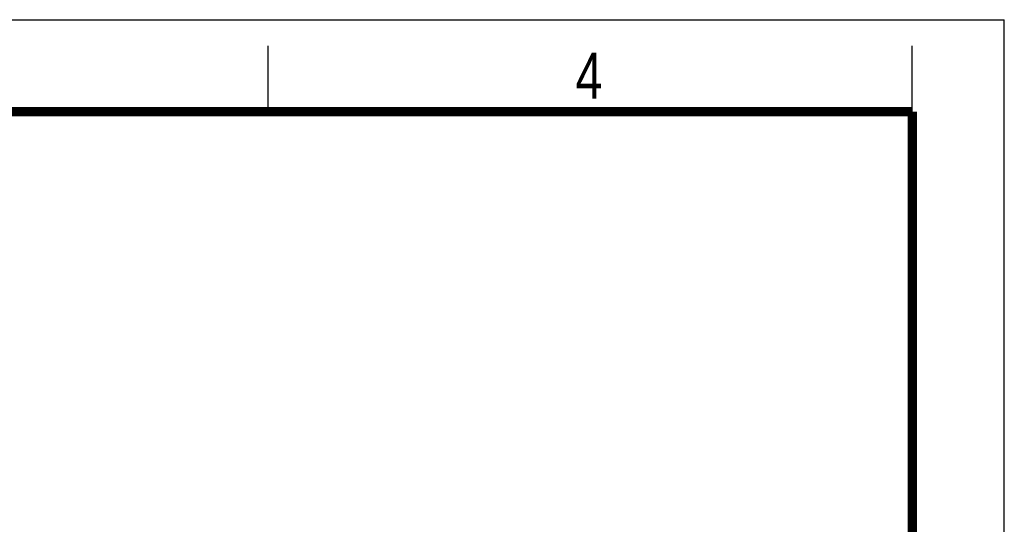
# Model space of a CAD drawing. Header units: millimetres. Extents: x 0 to 210, y 0 to 297.
# Tile 82 of 82: x 135 to 210, y 259 to 297. Entities that reach past the tile are written whole.
import ezdxf

# ---------------------------------------------------------------- set-up
doc = ezdxf.new("R2010")
doc.units = ezdxf.units.MM
doc.header["$LTSCALE"] = 19.36
doc.layers.get('0').update_dxf_attribs({"linetype": 'CONTINUOUS'})
doc.styles.add('TEXTSTYLE_2', font='txt', dxfattribs={"width": 0.75})

msp = doc.modelspace()

# ---------------------------------------------------------------- linework, layer by layer
at = {"color": 2, "linetype": 'Continuous'}
for p, q in [((0, 297), (210, 297)), ((210, 0), (210, 297)), ((154, 290), (154, 295)), ((203, 290), (203, 295))]:
    msp.add_line(p, q, dxfattribs=at)
at = {"color": 7, "linetype": 'Continuous', "const_width": 0.7}
for points in [[(7, 290), (203, 290)], [(203, 7), (203, 290)]]:
    msp.add_lwpolyline(points, dxfattribs=at)

# ---------------------------------------------------------------- texts
at = {"color": 5, "linetype": 'Continuous', "style": 'TEXTSTYLE_2', "width": 0.785714}
msp.add_text('4', height=3.5, dxfattribs=at).set_placement((177.383142, 290.991055))

doc.saveas('drawing.dxf')
